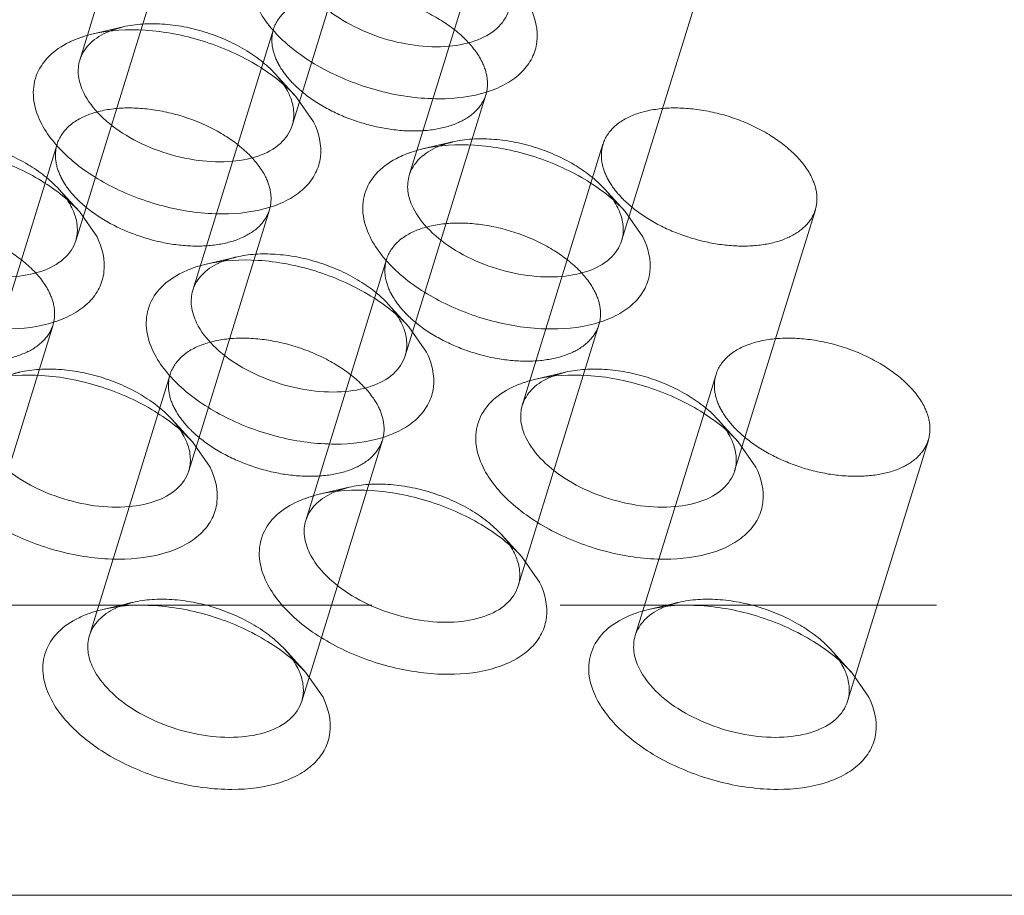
# Model space of a CAD drawing. Header units: millimetres. Extents: x 4497 to 13960, y 12291 to 16372.
# Tile 103 of 217: x 4916 to 4929, y 15290 to 15302. Entities that reach past the tile are written whole.
import ezdxf

# ---------------------------------------------------------------- set-up
doc = ezdxf.new("R2010")
doc.units = ezdxf.units.MM
doc.header["$LTSCALE"] = 0.8
doc.linetypes.add('HIDDEN', pattern=[9.525, 6.35, -3.175])
doc.layers.get('0').update_dxf_attribs({"linetype": 'CONTINUOUS', "lineweight": 0})
doc.layers.add('3', color=5, linetype='HIDDEN', lineweight=0)

msp = doc.modelspace()

# ---------------------------------------------------------------- linework, layer by layer
at = {"lineweight": 15}
for p, q in [((4919.247, 15300.578), (4919.485, 15300.237)), ((4916.326, 15299.024), (4916.564, 15298.683)), ((4923.694, 15299.024), (4923.932, 15298.683)), ((4920.773, 15297.47), (4921.011, 15297.129)), ((4917.851, 15295.916), (4918.089, 15295.575)), ((4925.219, 15295.916), (4925.457, 15295.575)), ((4922.298, 15294.362), (4922.536, 15294.021)), ((4919.376, 15292.808), (4919.614, 15292.467)), ((4926.745, 15292.808), (4926.983, 15292.467)), ((4943.998, 15289.794), (4860.642, 15289.794))]:
    msp.add_line(p, q, dxfattribs=at)
for centre, radius, start, end in [((4916.802, 15300.926), 0.493, 155.6291, 162.8691), ((4918.419, 15300.271), 0.81, 20.4993, 26.1968), ((4921.249, 15299.372), 0.493, 155.6291, 162.8691), ((4915.498, 15298.717), 0.81, 20.4993, 26.1968), ((4922.866, 15298.717), 0.81, 20.4993, 26.1968), ((4918.327, 15297.818), 0.493, 155.6291, 162.8691), ((4919.945, 15297.163), 0.81, 20.4993, 26.1968), ((4922.774, 15296.264), 0.493, 155.6291, 162.8691), ((4917.023, 15295.609), 0.81, 20.4993, 26.1968), ((4924.391, 15295.609), 0.81, 20.4993, 26.1968), ((4919.853, 15294.71), 0.493, 155.6291, 162.8691), ((4921.47, 15294.055), 0.81, 20.4993, 26.1968), ((4916.931, 15293.156), 0.493, 155.6291, 162.8691), ((4924.299, 15293.156), 0.493, 155.6291, 162.8691), ((4918.548, 15292.501), 0.81, 20.4993, 26.1968), ((4925.917, 15292.501), 0.81, 20.4993, 26.1968)]:
    msp.add_arc(centre, radius, start, end, dxfattribs=at)
for points, knots in [([(4922.119, 15301.74), (4922.091, 15301.648), (4921.962, 15301.465), (4921.645, 15301.303), (4921.239, 15301.236), (4920.78, 15301.265), (4920.312, 15301.387), (4919.881, 15301.589), (4919.532, 15301.851), (4919.36, 15302.07), (4919.304, 15302.183)], [0, 0, 0, 0, 0.087919, 0.191483, 0.315807, 0.456957, 0.606104, 0.752524, 0.886126, 1, 1, 1, 1]), ([(4922.407, 15301.791), (4922.478, 15301.646), (4922.539, 15301.398), (4922.446, 15301.092), (4922.302, 15300.898), (4922.092, 15300.743), (4921.719, 15300.585), (4921.142, 15300.518), (4920.41, 15300.617), (4919.698, 15300.878), (4919.105, 15301.263), (4918.812, 15301.61), (4918.723, 15301.791)], [0, 0, 0, 0, 0.096766, 0.141571, 0.18803, 0.239006, 0.296129, 0.428924, 0.580085, 0.735392, 0.87928, 1, 1, 1, 1]), ([(4916.353, 15301.129), (4916.387, 15301.204), (4916.501, 15301.346), (4916.658, 15301.432), (4916.746, 15301.466)], [0, 0, 0, 0, 0.464886, 1, 1, 1, 1]), ([(4916.512, 15301.424), (4916.74, 15301.477), (4917.242, 15301.503), (4917.99, 15301.358), (4918.688, 15301.055), (4919.089, 15300.751), (4919.247, 15300.578)], [0, 0, 0, 0, 0.236672, 0.49996, 0.763225, 1, 1, 1, 1]), ([(4915.801, 15300.237), (4915.752, 15300.337), (4915.684, 15300.544), (4915.72, 15300.867), (4915.902, 15301.14), (4916.087, 15301.262), (4916.191, 15301.312)], [0, 0, 0, 0, 0.260072, 0.494273, 0.731806, 1, 1, 1, 1]), ([(4916.191, 15301.312), (4916.224, 15301.329), (4916.27, 15301.348), (4916.317, 15301.366), (4916.329, 15301.37)], [0, 0, 0, 0, 0.744437, 1, 1, 1, 1]), ([(4916.329, 15301.37), (4916.344, 15301.375), (4916.404, 15301.396), (4916.465, 15301.413), (4916.512, 15301.424)], [0, 0, 0, 0, 0.243879, 1, 1, 1, 1]), ([(4916.383, 15300.629), (4916.348, 15300.7), (4916.299, 15300.847), (4916.31, 15301.003), (4916.331, 15301.071)], [0, 0, 0, 0, 0.52606, 1, 1, 1, 1]), ([(4919.197, 15300.186), (4919.169, 15300.094), (4919.041, 15299.911), (4918.723, 15299.749), (4918.318, 15299.682), (4917.858, 15299.711), (4917.39, 15299.833), (4916.959, 15300.034), (4916.61, 15300.297), (4916.438, 15300.516), (4916.383, 15300.629)], [0, 0, 0, 0, 0.087919, 0.191483, 0.315807, 0.456957, 0.606104, 0.752524, 0.886126, 1, 1, 1, 1]), ([(4919.178, 15300.555), (4919.2, 15300.494), (4919.229, 15300.371), (4919.215, 15300.243), (4919.197, 15300.186)], [0, 0, 0, 0, 0.519195, 1, 1, 1, 1]), ([(4919.485, 15300.237), (4919.557, 15300.092), (4919.618, 15299.844), (4919.524, 15299.538), (4919.38, 15299.344), (4919.17, 15299.189), (4918.797, 15299.031), (4918.221, 15298.964), (4917.489, 15299.063), (4916.776, 15299.324), (4916.184, 15299.709), (4915.89, 15300.056), (4915.801, 15300.237)], [0, 0, 0, 0, 0.096766, 0.141571, 0.18803, 0.239006, 0.296129, 0.428924, 0.580085, 0.735392, 0.87928, 1, 1, 1, 1]), ([(4913.59, 15299.87), (4913.818, 15299.923), (4914.321, 15299.949), (4915.068, 15299.804), (4915.767, 15299.501), (4916.168, 15299.197), (4916.326, 15299.024)], [0, 0, 0, 0, 0.236672, 0.49996, 0.763225, 1, 1, 1, 1]), ([(4920.776, 15299.816), (4920.791, 15299.821), (4920.851, 15299.842), (4920.912, 15299.859), (4920.959, 15299.87)], [0, 0, 0, 0, 0.243879, 1, 1, 1, 1]), ([(4920.8, 15299.575), (4920.834, 15299.65), (4920.948, 15299.792), (4921.105, 15299.878), (4921.192, 15299.912)], [0, 0, 0, 0, 0.464886, 1, 1, 1, 1]), ([(4920.959, 15299.87), (4921.187, 15299.923), (4921.689, 15299.949), (4922.437, 15299.804), (4923.135, 15299.501), (4923.536, 15299.197), (4923.694, 15299.024)], [0, 0, 0, 0, 0.236672, 0.49996, 0.763225, 1, 1, 1, 1]), ([(4920.248, 15298.683), (4920.199, 15298.783), (4920.131, 15298.99), (4920.167, 15299.313), (4920.349, 15299.586), (4920.534, 15299.708), (4920.638, 15299.758)], [0, 0, 0, 0, 0.260072, 0.494273, 0.731806, 1, 1, 1, 1]), ([(4920.638, 15299.758), (4920.671, 15299.775), (4920.717, 15299.794), (4920.764, 15299.812), (4920.776, 15299.816)], [0, 0, 0, 0, 0.744437, 1, 1, 1, 1]), ([(4920.83, 15299.075), (4920.794, 15299.146), (4920.745, 15299.293), (4920.757, 15299.449), (4920.778, 15299.517)], [0, 0, 0, 0, 0.52606, 1, 1, 1, 1]), ([(4916.276, 15298.632), (4916.247, 15298.54), (4916.119, 15298.357), (4915.801, 15298.195), (4915.396, 15298.128), (4914.937, 15298.157), (4914.469, 15298.279), (4914.038, 15298.48), (4913.688, 15298.743), (4913.516, 15298.962), (4913.461, 15299.075)], [0, 0, 0, 0, 0.087919, 0.191483, 0.315807, 0.456957, 0.606104, 0.752524, 0.886126, 1, 1, 1, 1]), ([(4923.644, 15298.632), (4923.616, 15298.54), (4923.487, 15298.357), (4923.17, 15298.195), (4922.765, 15298.128), (4922.305, 15298.157), (4921.837, 15298.279), (4921.406, 15298.48), (4921.057, 15298.743), (4920.885, 15298.962), (4920.83, 15299.075)], [0, 0, 0, 0, 0.087919, 0.191483, 0.315807, 0.456957, 0.606104, 0.752524, 0.886126, 1, 1, 1, 1]), ([(4916.256, 15299.001), (4916.279, 15298.94), (4916.308, 15298.816), (4916.293, 15298.689), (4916.276, 15298.632)], [0, 0, 0, 0, 0.519195, 1, 1, 1, 1]), ([(4923.625, 15299.001), (4923.647, 15298.94), (4923.676, 15298.816), (4923.662, 15298.689), (4923.644, 15298.632)], [0, 0, 0, 0, 0.519195, 1, 1, 1, 1]), ([(4916.564, 15298.683), (4916.635, 15298.538), (4916.696, 15298.29), (4916.603, 15297.984), (4916.459, 15297.79), (4916.248, 15297.635), (4915.875, 15297.477), (4915.299, 15297.41), (4914.567, 15297.509), (4913.855, 15297.77), (4913.262, 15298.155), (4912.968, 15298.502), (4912.879, 15298.683)], [0, 0, 0, 0, 0.096766, 0.141571, 0.18803, 0.239006, 0.296129, 0.428924, 0.580085, 0.735392, 0.87928, 1, 1, 1, 1]), ([(4923.932, 15298.683), (4924.003, 15298.538), (4924.064, 15298.29), (4923.971, 15297.984), (4923.827, 15297.79), (4923.617, 15297.635), (4923.244, 15297.477), (4922.668, 15297.41), (4921.935, 15297.509), (4921.223, 15297.77), (4920.631, 15298.155), (4920.337, 15298.502), (4920.248, 15298.683)], [0, 0, 0, 0, 0.096766, 0.141571, 0.18803, 0.239006, 0.296129, 0.428924, 0.580085, 0.735392, 0.87928, 1, 1, 1, 1]), ([(4918.037, 15298.316), (4918.265, 15298.369), (4918.768, 15298.395), (4919.515, 15298.25), (4920.213, 15297.947), (4920.615, 15297.643), (4920.773, 15297.47)], [0, 0, 0, 0, 0.236672, 0.49996, 0.763225, 1, 1, 1, 1]), ([(4917.716, 15298.204), (4917.75, 15298.22), (4917.796, 15298.24), (4917.842, 15298.258), (4917.854, 15298.262)], [0, 0, 0, 0, 0.744437, 1, 1, 1, 1]), ([(4917.854, 15298.262), (4917.869, 15298.267), (4917.929, 15298.288), (4917.99, 15298.305), (4918.037, 15298.316)], [0, 0, 0, 0, 0.243879, 1, 1, 1, 1]), ([(4917.878, 15298.021), (4917.912, 15298.096), (4918.026, 15298.238), (4918.183, 15298.323), (4918.271, 15298.358)], [0, 0, 0, 0, 0.464886, 1, 1, 1, 1]), ([(4917.326, 15297.129), (4917.277, 15297.229), (4917.209, 15297.436), (4917.245, 15297.759), (4917.427, 15298.032), (4917.613, 15298.154), (4917.716, 15298.204)], [0, 0, 0, 0, 0.260072, 0.494273, 0.731806, 1, 1, 1, 1]), ([(4917.908, 15297.521), (4917.873, 15297.592), (4917.824, 15297.739), (4917.835, 15297.895), (4917.856, 15297.963)], [0, 0, 0, 0, 0.52606, 1, 1, 1, 1]), ([(4920.723, 15297.078), (4920.694, 15296.985), (4920.566, 15296.803), (4920.248, 15296.641), (4919.843, 15296.574), (4919.384, 15296.603), (4918.916, 15296.725), (4918.484, 15296.926), (4918.135, 15297.189), (4917.963, 15297.408), (4917.908, 15297.521)], [0, 0, 0, 0, 0.087919, 0.191483, 0.315807, 0.456957, 0.606104, 0.752524, 0.886126, 1, 1, 1, 1]), ([(4920.703, 15297.447), (4920.726, 15297.386), (4920.755, 15297.262), (4920.74, 15297.135), (4920.723, 15297.078)], [0, 0, 0, 0, 0.519195, 1, 1, 1, 1]), ([(4921.011, 15297.129), (4921.082, 15296.984), (4921.143, 15296.736), (4921.049, 15296.43), (4920.905, 15296.236), (4920.695, 15296.081), (4920.322, 15295.923), (4919.746, 15295.856), (4919.014, 15295.955), (4918.302, 15296.216), (4917.709, 15296.601), (4917.415, 15296.948), (4917.326, 15297.129)], [0, 0, 0, 0, 0.096766, 0.141571, 0.18803, 0.239006, 0.296129, 0.428924, 0.580085, 0.735392, 0.87928, 1, 1, 1, 1]), ([(4915.115, 15296.762), (4915.343, 15296.815), (4915.846, 15296.841), (4916.593, 15296.696), (4917.292, 15296.393), (4917.693, 15296.089), (4917.851, 15295.916)], [0, 0, 0, 0, 0.236672, 0.49996, 0.763225, 1, 1, 1, 1]), ([(4922.325, 15296.467), (4922.359, 15296.542), (4922.473, 15296.684), (4922.63, 15296.769), (4922.718, 15296.804)], [0, 0, 0, 0, 0.464886, 1, 1, 1, 1]), ([(4922.484, 15296.762), (4922.712, 15296.815), (4923.215, 15296.841), (4923.962, 15296.696), (4924.66, 15296.393), (4925.061, 15296.089), (4925.219, 15295.916)], [0, 0, 0, 0, 0.236672, 0.49996, 0.763225, 1, 1, 1, 1]), ([(4921.773, 15295.575), (4921.724, 15295.675), (4921.656, 15295.882), (4921.692, 15296.205), (4921.874, 15296.478), (4922.059, 15296.6), (4922.163, 15296.65)], [0, 0, 0, 0, 0.260072, 0.494273, 0.731806, 1, 1, 1, 1]), ([(4922.163, 15296.65), (4922.196, 15296.666), (4922.242, 15296.686), (4922.289, 15296.704), (4922.301, 15296.708)], [0, 0, 0, 0, 0.744437, 1, 1, 1, 1]), ([(4922.301, 15296.708), (4922.316, 15296.713), (4922.376, 15296.734), (4922.437, 15296.751), (4922.484, 15296.762)], [0, 0, 0, 0, 0.243879, 1, 1, 1, 1]), ([(4922.355, 15295.967), (4922.32, 15296.038), (4922.271, 15296.185), (4922.282, 15296.341), (4922.303, 15296.409)], [0, 0, 0, 0, 0.52606, 1, 1, 1, 1]), ([(4917.801, 15295.524), (4917.773, 15295.431), (4917.644, 15295.249), (4917.326, 15295.087), (4916.921, 15295.02), (4916.462, 15295.049), (4915.994, 15295.171), (4915.563, 15295.372), (4915.213, 15295.635), (4915.041, 15295.854), (4914.986, 15295.967)], [0, 0, 0, 0, 0.087919, 0.191483, 0.315807, 0.456957, 0.606104, 0.752524, 0.886126, 1, 1, 1, 1]), ([(4917.781, 15295.893), (4917.804, 15295.832), (4917.833, 15295.708), (4917.819, 15295.581), (4917.801, 15295.524)], [0, 0, 0, 0, 0.519195, 1, 1, 1, 1]), ([(4925.17, 15295.524), (4925.141, 15295.431), (4925.013, 15295.249), (4924.695, 15295.087), (4924.29, 15295.02), (4923.831, 15295.049), (4923.362, 15295.171), (4922.931, 15295.372), (4922.582, 15295.635), (4922.41, 15295.854), (4922.355, 15295.967)], [0, 0, 0, 0, 0.087919, 0.191483, 0.315807, 0.456957, 0.606104, 0.752524, 0.886126, 1, 1, 1, 1]), ([(4925.15, 15295.893), (4925.172, 15295.832), (4925.202, 15295.708), (4925.187, 15295.581), (4925.17, 15295.524)], [0, 0, 0, 0, 0.519195, 1, 1, 1, 1]), ([(4918.089, 15295.575), (4918.16, 15295.43), (4918.221, 15295.182), (4918.128, 15294.876), (4917.984, 15294.682), (4917.774, 15294.527), (4917.401, 15294.369), (4916.824, 15294.302), (4916.092, 15294.401), (4915.38, 15294.662), (4914.787, 15295.047), (4914.493, 15295.394), (4914.405, 15295.575)], [0, 0, 0, 0, 0.096766, 0.141571, 0.18803, 0.239006, 0.296129, 0.428924, 0.580085, 0.735392, 0.87928, 1, 1, 1, 1]), ([(4925.457, 15295.575), (4925.529, 15295.43), (4925.59, 15295.182), (4925.496, 15294.876), (4925.352, 15294.682), (4925.142, 15294.527), (4924.769, 15294.369), (4924.193, 15294.302), (4923.461, 15294.401), (4922.748, 15294.662), (4922.156, 15295.047), (4921.862, 15295.394), (4921.773, 15295.575)], [0, 0, 0, 0, 0.096766, 0.141571, 0.18803, 0.239006, 0.296129, 0.428924, 0.580085, 0.735392, 0.87928, 1, 1, 1, 1]), ([(4919.38, 15295.154), (4919.394, 15295.159), (4919.454, 15295.18), (4919.515, 15295.197), (4919.562, 15295.208)], [0, 0, 0, 0, 0.243879, 1, 1, 1, 1]), ([(4919.403, 15294.913), (4919.437, 15294.988), (4919.551, 15295.13), (4919.709, 15295.215), (4919.796, 15295.25)], [0, 0, 0, 0, 0.464886, 1, 1, 1, 1]), ([(4919.562, 15295.208), (4919.79, 15295.261), (4920.293, 15295.287), (4921.04, 15295.142), (4921.739, 15294.839), (4922.14, 15294.535), (4922.298, 15294.362)], [0, 0, 0, 0, 0.236672, 0.49996, 0.763225, 1, 1, 1, 1]), ([(4918.852, 15294.021), (4918.802, 15294.121), (4918.734, 15294.328), (4918.77, 15294.651), (4918.952, 15294.924), (4919.138, 15295.046), (4919.241, 15295.096)], [0, 0, 0, 0, 0.260072, 0.494273, 0.731806, 1, 1, 1, 1]), ([(4919.241, 15295.096), (4919.275, 15295.112), (4919.321, 15295.132), (4919.368, 15295.15), (4919.38, 15295.154)], [0, 0, 0, 0, 0.744437, 1, 1, 1, 1]), ([(4919.433, 15294.413), (4919.398, 15294.484), (4919.349, 15294.631), (4919.36, 15294.787), (4919.381, 15294.855)], [0, 0, 0, 0, 0.52606, 1, 1, 1, 1]), ([(4922.248, 15293.97), (4922.219, 15293.877), (4922.091, 15293.695), (4921.773, 15293.533), (4921.368, 15293.466), (4920.909, 15293.495), (4920.441, 15293.617), (4920.01, 15293.818), (4919.66, 15294.081), (4919.488, 15294.3), (4919.433, 15294.413)], [0, 0, 0, 0, 0.087919, 0.191483, 0.315807, 0.456957, 0.606104, 0.752524, 0.886126, 1, 1, 1, 1]), ([(4922.228, 15294.339), (4922.251, 15294.278), (4922.28, 15294.154), (4922.266, 15294.027), (4922.248, 15293.97)], [0, 0, 0, 0, 0.519195, 1, 1, 1, 1]), ([(4922.536, 15294.021), (4922.607, 15293.876), (4922.668, 15293.628), (4922.575, 15293.322), (4922.431, 15293.128), (4922.22, 15292.973), (4921.847, 15292.815), (4921.271, 15292.748), (4920.539, 15292.847), (4919.827, 15293.108), (4919.234, 15293.493), (4918.94, 15293.84), (4918.852, 15294.021)], [0, 0, 0, 0, 0.096766, 0.141571, 0.18803, 0.239006, 0.296129, 0.428924, 0.580085, 0.735392, 0.87928, 1, 1, 1, 1]), ([(4916.641, 15293.654), (4916.869, 15293.707), (4917.371, 15293.733), (4918.119, 15293.588), (4918.817, 15293.285), (4919.218, 15292.981), (4919.376, 15292.808)], [0, 0, 0, 0, 0.236672, 0.49996, 0.763225, 1, 1, 1, 1]), ([(4924.009, 15293.654), (4924.237, 15293.707), (4924.74, 15293.733), (4925.487, 15293.588), (4926.185, 15293.285), (4926.587, 15292.981), (4926.745, 15292.808)], [0, 0, 0, 0, 0.236672, 0.49996, 0.763225, 1, 1, 1, 1]), ([(4916.32, 15293.542), (4916.353, 15293.558), (4916.399, 15293.578), (4916.446, 15293.596), (4916.458, 15293.6)], [0, 0, 0, 0, 0.744437, 1, 1, 1, 1]), ([(4916.458, 15293.6), (4916.473, 15293.605), (4916.533, 15293.626), (4916.594, 15293.643), (4916.641, 15293.654)], [0, 0, 0, 0, 0.243879, 1, 1, 1, 1]), ([(4916.482, 15293.359), (4916.516, 15293.434), (4916.63, 15293.576), (4916.787, 15293.661), (4916.874, 15293.696)], [0, 0, 0, 0, 0.464886, 1, 1, 1, 1]), ([(4923.688, 15293.542), (4923.722, 15293.558), (4923.768, 15293.578), (4923.814, 15293.596), (4923.826, 15293.6)], [0, 0, 0, 0, 0.744437, 1, 1, 1, 1]), ([(4923.826, 15293.6), (4923.841, 15293.605), (4923.901, 15293.626), (4923.962, 15293.643), (4924.009, 15293.654)], [0, 0, 0, 0, 0.243879, 1, 1, 1, 1]), ([(4923.85, 15293.359), (4923.884, 15293.434), (4923.998, 15293.576), (4924.155, 15293.661), (4924.243, 15293.696)], [0, 0, 0, 0, 0.464886, 1, 1, 1, 1]), ([(4915.93, 15292.467), (4915.881, 15292.567), (4915.813, 15292.774), (4915.848, 15293.097), (4916.031, 15293.37), (4916.216, 15293.492), (4916.32, 15293.542)], [0, 0, 0, 0, 0.260072, 0.494273, 0.731806, 1, 1, 1, 1]), ([(4923.298, 15292.467), (4923.249, 15292.567), (4923.181, 15292.774), (4923.217, 15293.097), (4923.399, 15293.37), (4923.585, 15293.492), (4923.688, 15293.542)], [0, 0, 0, 0, 0.260072, 0.494273, 0.731806, 1, 1, 1, 1]), ([(4916.511, 15292.859), (4916.476, 15292.93), (4916.427, 15293.076), (4916.439, 15293.233), (4916.46, 15293.301)], [0, 0, 0, 0, 0.52606, 1, 1, 1, 1]), ([(4923.88, 15292.859), (4923.845, 15292.93), (4923.796, 15293.076), (4923.807, 15293.233), (4923.828, 15293.301)], [0, 0, 0, 0, 0.52606, 1, 1, 1, 1]), ([(4919.326, 15292.416), (4919.298, 15292.323), (4919.169, 15292.141), (4918.852, 15291.979), (4918.446, 15291.912), (4917.987, 15291.941), (4917.519, 15292.063), (4917.088, 15292.264), (4916.739, 15292.527), (4916.567, 15292.746), (4916.511, 15292.859)], [0, 0, 0, 0, 0.087919, 0.191483, 0.315807, 0.456957, 0.606104, 0.752524, 0.886126, 1, 1, 1, 1]), ([(4926.695, 15292.416), (4926.666, 15292.323), (4926.538, 15292.141), (4926.22, 15291.979), (4925.815, 15291.912), (4925.356, 15291.941), (4924.888, 15292.063), (4924.456, 15292.264), (4924.107, 15292.527), (4923.935, 15292.746), (4923.88, 15292.859)], [0, 0, 0, 0, 0.087919, 0.191483, 0.315807, 0.456957, 0.606104, 0.752524, 0.886126, 1, 1, 1, 1]), ([(4919.307, 15292.785), (4919.329, 15292.724), (4919.358, 15292.6), (4919.344, 15292.473), (4919.326, 15292.416)], [0, 0, 0, 0, 0.519195, 1, 1, 1, 1]), ([(4926.675, 15292.785), (4926.698, 15292.724), (4926.727, 15292.6), (4926.712, 15292.473), (4926.695, 15292.416)], [0, 0, 0, 0, 0.519195, 1, 1, 1, 1]), ([(4919.614, 15292.467), (4919.685, 15292.322), (4919.746, 15292.074), (4919.653, 15291.768), (4919.509, 15291.574), (4919.299, 15291.419), (4918.926, 15291.261), (4918.35, 15291.194), (4917.617, 15291.293), (4916.905, 15291.554), (4916.313, 15291.939), (4916.019, 15292.286), (4915.93, 15292.467)], [0, 0, 0, 0, 0.096766, 0.141571, 0.18803, 0.239006, 0.296129, 0.428924, 0.580085, 0.735392, 0.87928, 1, 1, 1, 1]), ([(4926.983, 15292.467), (4927.054, 15292.322), (4927.115, 15292.074), (4927.021, 15291.768), (4926.877, 15291.574), (4926.667, 15291.419), (4926.294, 15291.261), (4925.718, 15291.194), (4924.986, 15291.293), (4924.274, 15291.554), (4923.681, 15291.939), (4923.387, 15292.286), (4923.298, 15292.467)], [0, 0, 0, 0, 0.096766, 0.141571, 0.18803, 0.239006, 0.296129, 0.428924, 0.580085, 0.735392, 0.87928, 1, 1, 1, 1])]:
    msp.add_open_spline(points, degree=3, knots=knots, dxfattribs=at)
for points in [[(4919.091, 15300.725), (4919.111, 15300.694), (4919.13, 15300.662), (4919.146, 15300.629)], [(4916.17, 15299.171), (4916.19, 15299.14), (4916.208, 15299.108), (4916.224, 15299.075)], [(4923.538, 15299.171), (4923.558, 15299.14), (4923.576, 15299.108), (4923.593, 15299.075)], [(4920.616, 15297.617), (4920.636, 15297.586), (4920.655, 15297.554), (4920.671, 15297.521)], [(4917.695, 15296.063), (4917.715, 15296.032), (4917.733, 15296), (4917.749, 15295.967)], [(4925.063, 15296.063), (4925.083, 15296.032), (4925.102, 15296), (4925.118, 15295.967)], [(4922.142, 15294.509), (4922.162, 15294.478), (4922.18, 15294.446), (4922.196, 15294.413)], [(4919.22, 15292.955), (4919.24, 15292.924), (4919.258, 15292.892), (4919.275, 15292.859)], [(4926.588, 15292.955), (4926.608, 15292.924), (4926.627, 15292.892), (4926.643, 15292.859)]]:
    msp.add_open_spline(points, degree=3, dxfattribs=at)
at = {"layer": '3'}
for p, q in [((4917.42, 15304.597), (4916.331, 15301.071)), ((4920.287, 15303.711), (4919.197, 15300.186)), ((4921.867, 15303.043), (4920.778, 15299.517)), ((4917.365, 15302.157), (4916.276, 15298.632)), ((4924.734, 15302.157), (4923.644, 15298.632)), ((4916.916, 15301.519), (4916.512, 15301.424)), ((4918.946, 15301.488), (4917.856, 15297.963)), ((4918.967, 15300.885), (4919.247, 15300.578)), ((4921.812, 15300.603), (4920.723, 15297.078)), ((4921.362, 15299.965), (4920.958, 15299.87)), ((4916.024, 15299.934), (4914.935, 15296.409)), ((4923.392, 15299.934), (4922.303, 15296.409)), ((4916.045, 15299.331), (4916.325, 15299.024)), ((4923.414, 15299.331), (4923.694, 15299.024)), ((4918.89, 15299.049), (4917.801, 15295.524)), ((4926.259, 15299.049), (4925.169, 15295.524)), ((4918.441, 15298.411), (4918.037, 15298.316)), ((4920.471, 15298.38), (4919.382, 15294.855)), ((4920.492, 15297.777), (4920.772, 15297.47)), ((4915.969, 15297.495), (4914.879, 15293.97)), ((4923.337, 15297.495), (4922.248, 15293.97)), ((4917.549, 15296.826), (4916.46, 15293.301)), ((4922.888, 15296.857), (4922.484, 15296.762)), ((4924.918, 15296.826), (4923.828, 15293.301)), ((4917.571, 15296.223), (4917.851, 15295.916)), ((4924.939, 15296.223), (4925.219, 15295.916)), ((4920.415, 15295.941), (4919.326, 15292.416)), ((4927.784, 15295.941), (4926.695, 15292.416)), ((4919.966, 15295.303), (4919.562, 15295.208)), ((4922.017, 15294.669), (4922.298, 15294.362)), ((4917.044, 15293.749), (4916.64, 15293.654)), ((4924.413, 15293.749), (4924.009, 15293.654)), ((4861.853, 15293.711), (4945.209, 15293.711)), ((4919.096, 15293.115), (4919.376, 15292.808)), ((4926.464, 15293.115), (4926.744, 15292.808))]:
    msp.add_line(p, q, dxfattribs=at)
for centre, radius, start, end in [((4917.152, 15300.436), 1.107, 109.7141, 111.5324), ((4920.27, 15301.791), 1.483, 224.1795, 225.385), ((4921.599, 15298.882), 1.107, 109.7141, 111.5324), ((4917.348, 15300.237), 1.483, 224.1795, 225.385), ((4924.717, 15300.237), 1.483, 224.1795, 225.385), ((4918.677, 15297.328), 1.107, 109.7141, 111.5324), ((4921.795, 15298.683), 1.483, 224.1795, 225.385), ((4923.124, 15295.774), 1.107, 109.7141, 111.5324), ((4918.873, 15297.129), 1.483, 224.1795, 225.385), ((4926.242, 15297.129), 1.483, 224.1795, 225.385), ((4920.202, 15294.22), 1.107, 109.7141, 111.5324), ((4917.281, 15292.666), 1.107, 109.7141, 111.5324), ((4924.649, 15292.666), 1.107, 109.7141, 111.5324)]:
    msp.add_arc(centre, radius, start, end, dxfattribs=at)
for points, knots in [([(4921.76, 15301.046), (4921.705, 15301.158), (4921.533, 15301.377), (4921.184, 15301.639), (4920.753, 15301.842), (4920.285, 15301.963), (4919.826, 15301.993), (4919.421, 15301.925), (4919.103, 15301.764), (4918.974, 15301.581), (4918.946, 15301.489)], [0, 0, 0, 0, 0.113912, 0.247462, 0.393862, 0.542998, 0.684156, 0.808494, 0.912079, 1, 1, 1, 1]), ([(4916.916, 15301.519), (4917.087, 15301.559), (4917.464, 15301.578), (4918.024, 15301.47), (4918.548, 15301.242), (4918.849, 15301.014), (4918.967, 15300.885)], [0, 0, 0, 0, 0.236707, 0.500021, 0.763374, 1, 1, 1, 1]), ([(4916.778, 15301.478), (4916.789, 15301.482), (4916.835, 15301.498), (4916.881, 15301.51), (4916.916, 15301.519)], [0, 0, 0, 0, 0.243856, 1, 1, 1, 1]), ([(4918.946, 15301.489), (4918.924, 15301.42), (4918.913, 15301.264), (4918.962, 15301.117), (4918.997, 15301.046)], [0, 0, 0, 0, 0.474243, 1, 1, 1, 1]), ([(4918.997, 15301.046), (4919.009, 15301.021), (4919.067, 15300.916), (4919.143, 15300.823), (4919.206, 15300.757)], [0, 0, 0, 0, 0.233339, 1, 1, 1, 1]), ([(4921.812, 15300.603), (4921.833, 15300.671), (4921.844, 15300.827), (4921.795, 15300.974), (4921.76, 15301.046)], [0, 0, 0, 0, 0.474243, 1, 1, 1, 1]), ([(4918.967, 15300.885), (4918.979, 15300.872), (4919.024, 15300.821), (4919.064, 15300.767), (4919.091, 15300.725)], [0, 0, 0, 0, 0.259024, 1, 1, 1, 1]), ([(4919.228, 15300.735), (4919.319, 15300.646), (4919.533, 15300.481), (4919.9, 15300.294), (4920.305, 15300.165), (4920.716, 15300.104), (4921.101, 15300.118), (4921.431, 15300.205), (4921.686, 15300.364), (4921.787, 15300.522), (4921.812, 15300.603)], [0, 0, 0, 0, 0.131245, 0.274361, 0.421982, 0.565965, 0.698798, 0.81512, 0.913714, 1, 1, 1, 1]), ([(4918.839, 15299.492), (4918.783, 15299.604), (4918.612, 15299.823), (4918.262, 15300.085), (4917.831, 15300.288), (4917.363, 15300.409), (4916.904, 15300.439), (4916.499, 15300.371), (4916.181, 15300.21), (4916.053, 15300.027), (4916.024, 15299.935)], [0, 0, 0, 0, 0.113912, 0.247462, 0.393862, 0.542998, 0.684156, 0.808494, 0.912079, 1, 1, 1, 1]), ([(4926.207, 15299.492), (4926.152, 15299.604), (4925.98, 15299.823), (4925.63, 15300.085), (4925.2, 15300.288), (4924.732, 15300.409), (4924.273, 15300.439), (4923.867, 15300.371), (4923.55, 15300.21), (4923.421, 15300.027), (4923.393, 15299.935)], [0, 0, 0, 0, 0.113912, 0.247462, 0.393862, 0.542998, 0.684156, 0.808494, 0.912079, 1, 1, 1, 1]), ([(4913.994, 15299.965), (4914.165, 15300.005), (4914.542, 15300.024), (4915.103, 15299.916), (4915.626, 15299.688), (4915.927, 15299.46), (4916.046, 15299.331)], [0, 0, 0, 0, 0.236707, 0.500021, 0.763374, 1, 1, 1, 1]), ([(4921.225, 15299.924), (4921.236, 15299.928), (4921.281, 15299.944), (4921.328, 15299.956), (4921.363, 15299.965)], [0, 0, 0, 0, 0.243856, 1, 1, 1, 1]), ([(4921.363, 15299.965), (4921.534, 15300.005), (4921.911, 15300.024), (4922.471, 15299.916), (4922.995, 15299.688), (4923.296, 15299.46), (4923.414, 15299.331)], [0, 0, 0, 0, 0.236707, 0.500021, 0.763374, 1, 1, 1, 1]), ([(4916.024, 15299.935), (4916.003, 15299.866), (4915.991, 15299.71), (4916.04, 15299.563), (4916.076, 15299.492)], [0, 0, 0, 0, 0.474243, 1, 1, 1, 1]), ([(4923.393, 15299.935), (4923.371, 15299.866), (4923.36, 15299.71), (4923.409, 15299.563), (4923.444, 15299.492)], [0, 0, 0, 0, 0.474243, 1, 1, 1, 1]), ([(4916.076, 15299.492), (4916.088, 15299.467), (4916.145, 15299.362), (4916.221, 15299.269), (4916.285, 15299.203)], [0, 0, 0, 0, 0.233339, 1, 1, 1, 1]), ([(4918.89, 15299.049), (4918.911, 15299.117), (4918.923, 15299.273), (4918.874, 15299.42), (4918.839, 15299.492)], [0, 0, 0, 0, 0.474243, 1, 1, 1, 1]), ([(4923.444, 15299.492), (4923.456, 15299.467), (4923.514, 15299.362), (4923.589, 15299.269), (4923.653, 15299.203)], [0, 0, 0, 0, 0.233339, 1, 1, 1, 1]), ([(4926.259, 15299.049), (4926.28, 15299.117), (4926.291, 15299.273), (4926.242, 15299.42), (4926.207, 15299.492)], [0, 0, 0, 0, 0.474243, 1, 1, 1, 1]), ([(4916.046, 15299.331), (4916.057, 15299.318), (4916.102, 15299.267), (4916.143, 15299.213), (4916.17, 15299.171)], [0, 0, 0, 0, 0.259024, 1, 1, 1, 1]), ([(4923.414, 15299.331), (4923.426, 15299.318), (4923.47, 15299.267), (4923.511, 15299.213), (4923.538, 15299.171)], [0, 0, 0, 0, 0.259024, 1, 1, 1, 1]), ([(4916.307, 15299.181), (4916.397, 15299.092), (4916.611, 15298.927), (4916.978, 15298.74), (4917.383, 15298.611), (4917.794, 15298.55), (4918.179, 15298.564), (4918.51, 15298.651), (4918.764, 15298.81), (4918.865, 15298.968), (4918.89, 15299.049)], [0, 0, 0, 0, 0.131245, 0.274361, 0.421982, 0.565965, 0.698798, 0.81512, 0.913714, 1, 1, 1, 1]), ([(4923.675, 15299.181), (4923.766, 15299.092), (4923.979, 15298.927), (4924.347, 15298.74), (4924.752, 15298.611), (4925.163, 15298.55), (4925.548, 15298.564), (4925.878, 15298.651), (4926.132, 15298.81), (4926.234, 15298.968), (4926.259, 15299.049)], [0, 0, 0, 0, 0.131245, 0.274361, 0.421982, 0.565965, 0.698798, 0.81512, 0.913714, 1, 1, 1, 1]), ([(4915.917, 15297.938), (4915.862, 15298.05), (4915.69, 15298.269), (4915.34, 15298.531), (4914.91, 15298.734), (4914.442, 15298.855), (4913.983, 15298.885), (4913.577, 15298.817), (4913.26, 15298.656), (4913.131, 15298.473), (4913.102, 15298.381)], [0, 0, 0, 0, 0.113912, 0.247462, 0.393862, 0.542998, 0.684156, 0.808494, 0.912079, 1, 1, 1, 1]), ([(4923.286, 15297.938), (4923.23, 15298.05), (4923.059, 15298.269), (4922.709, 15298.531), (4922.278, 15298.734), (4921.81, 15298.855), (4921.351, 15298.885), (4920.946, 15298.817), (4920.628, 15298.656), (4920.5, 15298.473), (4920.471, 15298.381)], [0, 0, 0, 0, 0.113912, 0.247462, 0.393862, 0.542998, 0.684156, 0.808494, 0.912079, 1, 1, 1, 1]), ([(4918.304, 15298.37), (4918.315, 15298.374), (4918.36, 15298.39), (4918.406, 15298.402), (4918.441, 15298.411)], [0, 0, 0, 0, 0.243856, 1, 1, 1, 1]), ([(4918.441, 15298.411), (4918.612, 15298.451), (4918.989, 15298.47), (4919.55, 15298.362), (4920.073, 15298.134), (4920.374, 15297.906), (4920.492, 15297.777)], [0, 0, 0, 0, 0.236707, 0.500021, 0.763374, 1, 1, 1, 1]), ([(4920.471, 15298.381), (4920.45, 15298.312), (4920.438, 15298.156), (4920.487, 15298.009), (4920.522, 15297.938)], [0, 0, 0, 0, 0.474243, 1, 1, 1, 1]), ([(4915.969, 15297.495), (4915.99, 15297.563), (4916.001, 15297.719), (4915.952, 15297.866), (4915.917, 15297.938)], [0, 0, 0, 0, 0.474243, 1, 1, 1, 1]), ([(4920.522, 15297.938), (4920.535, 15297.913), (4920.592, 15297.808), (4920.668, 15297.715), (4920.731, 15297.649)], [0, 0, 0, 0, 0.233339, 1, 1, 1, 1]), ([(4923.337, 15297.495), (4923.358, 15297.563), (4923.37, 15297.719), (4923.321, 15297.866), (4923.286, 15297.938)], [0, 0, 0, 0, 0.474243, 1, 1, 1, 1]), ([(4920.492, 15297.777), (4920.504, 15297.764), (4920.549, 15297.713), (4920.589, 15297.659), (4920.616, 15297.617)], [0, 0, 0, 0, 0.259024, 1, 1, 1, 1]), ([(4913.385, 15297.627), (4913.476, 15297.538), (4913.689, 15297.373), (4914.057, 15297.186), (4914.462, 15297.057), (4914.872, 15296.996), (4915.257, 15297.01), (4915.588, 15297.097), (4915.842, 15297.256), (4915.944, 15297.414), (4915.969, 15297.495)], [0, 0, 0, 0, 0.131245, 0.274361, 0.421982, 0.565965, 0.698798, 0.81512, 0.913714, 1, 1, 1, 1]), ([(4920.753, 15297.627), (4920.844, 15297.538), (4921.058, 15297.373), (4921.425, 15297.186), (4921.83, 15297.057), (4922.241, 15296.996), (4922.626, 15297.01), (4922.957, 15297.097), (4923.211, 15297.256), (4923.312, 15297.414), (4923.337, 15297.495)], [0, 0, 0, 0, 0.131245, 0.274361, 0.421982, 0.565965, 0.698798, 0.81512, 0.913714, 1, 1, 1, 1]), ([(4920.364, 15296.384), (4920.309, 15296.496), (4920.137, 15296.715), (4919.787, 15296.977), (4919.357, 15297.18), (4918.888, 15297.301), (4918.429, 15297.331), (4918.024, 15297.263), (4917.706, 15297.102), (4917.578, 15296.919), (4917.549, 15296.827)], [0, 0, 0, 0, 0.113912, 0.247462, 0.393862, 0.542998, 0.684156, 0.808494, 0.912079, 1, 1, 1, 1]), ([(4927.732, 15296.384), (4927.677, 15296.496), (4927.505, 15296.715), (4927.156, 15296.977), (4926.725, 15297.18), (4926.257, 15297.301), (4925.798, 15297.331), (4925.393, 15297.263), (4925.075, 15297.102), (4924.946, 15296.919), (4924.918, 15296.827)], [0, 0, 0, 0, 0.113912, 0.247462, 0.393862, 0.542998, 0.684156, 0.808494, 0.912079, 1, 1, 1, 1]), ([(4915.382, 15296.816), (4915.393, 15296.82), (4915.438, 15296.836), (4915.484, 15296.848), (4915.519, 15296.857)], [0, 0, 0, 0, 0.243856, 1, 1, 1, 1]), ([(4915.519, 15296.857), (4915.69, 15296.897), (4916.067, 15296.916), (4916.628, 15296.808), (4917.151, 15296.58), (4917.452, 15296.352), (4917.571, 15296.223)], [0, 0, 0, 0, 0.236707, 0.500021, 0.763374, 1, 1, 1, 1]), ([(4917.549, 15296.827), (4917.528, 15296.758), (4917.517, 15296.602), (4917.566, 15296.455), (4917.601, 15296.384)], [0, 0, 0, 0, 0.474243, 1, 1, 1, 1]), ([(4922.751, 15296.816), (4922.761, 15296.82), (4922.807, 15296.836), (4922.853, 15296.848), (4922.888, 15296.857)], [0, 0, 0, 0, 0.243856, 1, 1, 1, 1]), ([(4922.888, 15296.857), (4923.059, 15296.897), (4923.436, 15296.916), (4923.996, 15296.808), (4924.52, 15296.58), (4924.821, 15296.352), (4924.939, 15296.223)], [0, 0, 0, 0, 0.236707, 0.500021, 0.763374, 1, 1, 1, 1]), ([(4924.918, 15296.827), (4924.897, 15296.758), (4924.885, 15296.602), (4924.934, 15296.455), (4924.969, 15296.384)], [0, 0, 0, 0, 0.474243, 1, 1, 1, 1]), ([(4917.601, 15296.384), (4917.613, 15296.359), (4917.671, 15296.254), (4917.746, 15296.161), (4917.81, 15296.095)], [0, 0, 0, 0, 0.233339, 1, 1, 1, 1]), ([(4920.415, 15295.941), (4920.437, 15296.009), (4920.448, 15296.165), (4920.399, 15296.312), (4920.364, 15296.384)], [0, 0, 0, 0, 0.474243, 1, 1, 1, 1]), ([(4924.969, 15296.384), (4924.981, 15296.359), (4925.039, 15296.254), (4925.115, 15296.161), (4925.178, 15296.095)], [0, 0, 0, 0, 0.233339, 1, 1, 1, 1]), ([(4927.784, 15295.941), (4927.805, 15296.009), (4927.817, 15296.165), (4927.767, 15296.312), (4927.732, 15296.384)], [0, 0, 0, 0, 0.474243, 1, 1, 1, 1]), ([(4917.571, 15296.223), (4917.583, 15296.21), (4917.627, 15296.159), (4917.668, 15296.105), (4917.695, 15296.063)], [0, 0, 0, 0, 0.259024, 1, 1, 1, 1]), ([(4924.939, 15296.223), (4924.951, 15296.21), (4924.996, 15296.159), (4925.036, 15296.105), (4925.063, 15296.063)], [0, 0, 0, 0, 0.259024, 1, 1, 1, 1]), ([(4917.832, 15296.073), (4917.923, 15295.984), (4918.136, 15295.819), (4918.504, 15295.632), (4918.909, 15295.502), (4919.319, 15295.442), (4919.704, 15295.456), (4920.035, 15295.543), (4920.289, 15295.702), (4920.391, 15295.86), (4920.415, 15295.941)], [0, 0, 0, 0, 0.131245, 0.274361, 0.421982, 0.565965, 0.698798, 0.81512, 0.913714, 1, 1, 1, 1]), ([(4925.2, 15296.073), (4925.291, 15295.984), (4925.505, 15295.819), (4925.872, 15295.632), (4926.277, 15295.502), (4926.688, 15295.442), (4927.073, 15295.456), (4927.404, 15295.543), (4927.658, 15295.702), (4927.759, 15295.86), (4927.784, 15295.941)], [0, 0, 0, 0, 0.131245, 0.274361, 0.421982, 0.565965, 0.698798, 0.81512, 0.913714, 1, 1, 1, 1]), ([(4919.966, 15295.303), (4920.137, 15295.343), (4920.514, 15295.362), (4921.075, 15295.254), (4921.598, 15295.026), (4921.899, 15294.798), (4922.018, 15294.669)], [0, 0, 0, 0, 0.236707, 0.500021, 0.763374, 1, 1, 1, 1]), ([(4919.829, 15295.262), (4919.84, 15295.266), (4919.885, 15295.282), (4919.931, 15295.294), (4919.966, 15295.303)], [0, 0, 0, 0, 0.243856, 1, 1, 1, 1]), ([(4922.018, 15294.669), (4922.029, 15294.656), (4922.074, 15294.605), (4922.115, 15294.551), (4922.142, 15294.509)], [0, 0, 0, 0, 0.259024, 1, 1, 1, 1]), ([(4916.907, 15293.708), (4916.918, 15293.712), (4916.963, 15293.728), (4917.009, 15293.74), (4917.045, 15293.749)], [0, 0, 0, 0, 0.243856, 1, 1, 1, 1]), ([(4917.045, 15293.749), (4917.216, 15293.789), (4917.593, 15293.808), (4918.153, 15293.7), (4918.677, 15293.472), (4918.977, 15293.244), (4919.096, 15293.115)], [0, 0, 0, 0, 0.236707, 0.500021, 0.763374, 1, 1, 1, 1]), ([(4924.276, 15293.708), (4924.287, 15293.712), (4924.332, 15293.728), (4924.378, 15293.74), (4924.413, 15293.749)], [0, 0, 0, 0, 0.243856, 1, 1, 1, 1]), ([(4924.413, 15293.749), (4924.584, 15293.789), (4924.961, 15293.808), (4925.522, 15293.7), (4926.045, 15293.472), (4926.346, 15293.244), (4926.464, 15293.115)], [0, 0, 0, 0, 0.236707, 0.500021, 0.763374, 1, 1, 1, 1]), ([(4919.096, 15293.115), (4919.108, 15293.102), (4919.152, 15293.051), (4919.193, 15292.997), (4919.22, 15292.955)], [0, 0, 0, 0, 0.259024, 1, 1, 1, 1]), ([(4926.464, 15293.115), (4926.476, 15293.102), (4926.521, 15293.051), (4926.561, 15292.997), (4926.588, 15292.955)], [0, 0, 0, 0, 0.259024, 1, 1, 1, 1])]:
    msp.add_open_spline(points, degree=3, knots=knots, dxfattribs=at)

doc.saveas('drawing.dxf')
